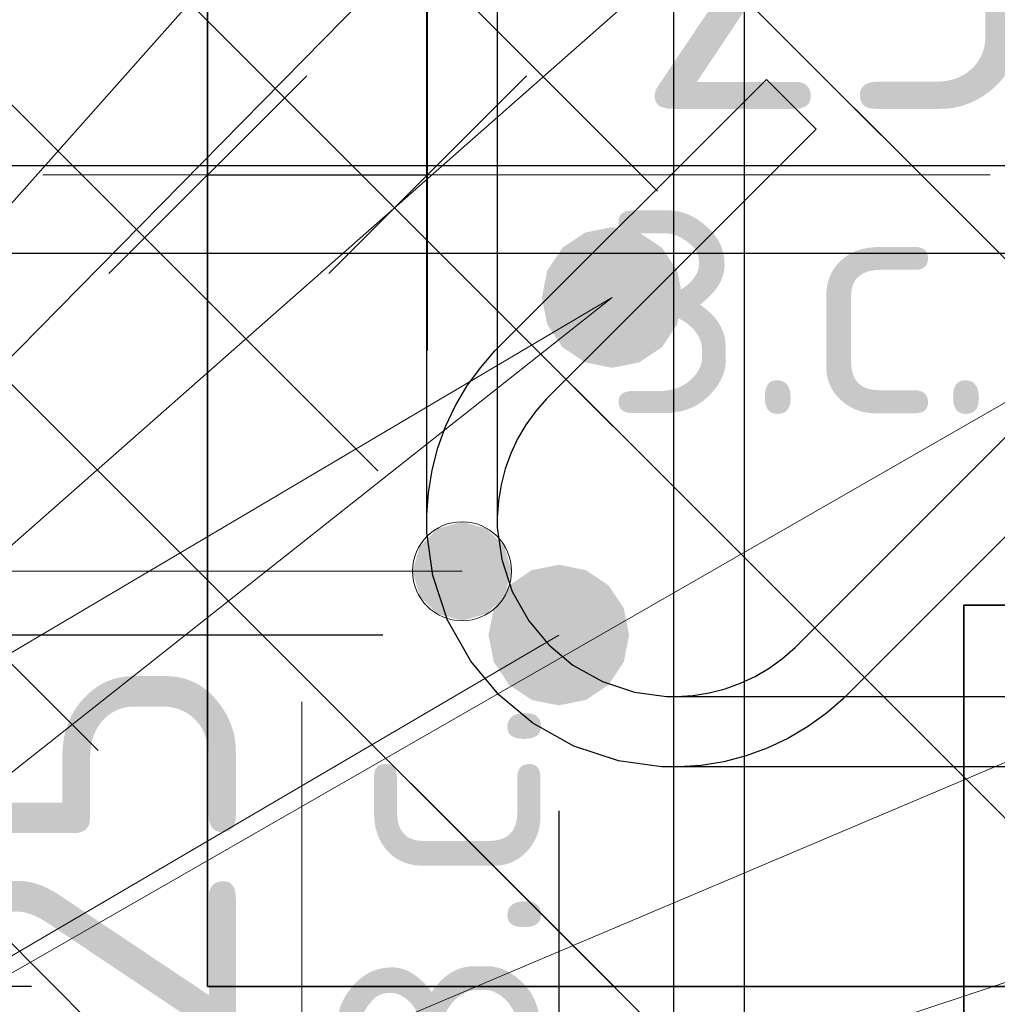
# Model space of a CAD drawing. Header units: metres. Extents: x -38 to 107, y -15 to 21.
# Tile 133 of 254: x 72.273 to 72.385, y 5.361 to 5.473. Entities that reach past the tile are written whole.
import ezdxf

# ---------------------------------------------------------------- set-up
doc = ezdxf.new("R2010")
doc.units = ezdxf.units.M
doc.header["$PDMODE"] = 65
for name, color, linetype, lineweight in [('XR$3$Арм.стержн. Хомут', 240, 'Continuous', 35), ('XR$3$Арм.стержн.горизонт. 1', 180, 'Continuous', 35), ('XR$3$Размерная линия (1)', 7, 'Continuous', 13), ('XR$3$Размерная линия_ общее', 7, 'Continuous', 13), ('XR$4$Арм. стержнями нижней зоны', 180, 'Continuous', 35), ('XR$4$Арм.стержн. Арматура края', 96, 'Continuous', 35), ('XR$4$Арм.стержн. Хомут', 240, 'Continuous', 35), ('XR$4$Арм.стержн.горизонт. 1', 180, 'Continuous', 35), ('XR$4$Размерная линия_ общее', 7, 'Continuous', 13), ('XR$6$Арм. стержнями нижней зоны', 180, 'Continuous', 35), ('XR$6$Арм.стержн. Арматура края', 96, 'Continuous', 35), ('XR$6$Арм.стержн. Хомут', 240, 'Continuous', 35), ('XR$6$Арм.стержн.горизонт. 1', 180, 'Continuous', 35), ('XR$6$Размерная линия_ общее', 7, 'Continuous', 13)]:
    doc.layers.add(name, color=color, linetype=linetype, lineweight=lineweight)
doc.styles.add('ISOCPEUR', font='txt')
doc.dimstyles.new('DIMSTYLE_11', dxfattribs={"dimtxt": 0.033, "dimasz": 0.0375, "dimexe": 0, "dimexo": 0, "dimgap": 0.0165, "dimtad": 2, "dimdec": 0, "dimlfac": 1000, "dimrnd": 1, "dimzin": 12, "dimdsep": 46, "dimtxsty": 'ISOCPEUR', "dimblk1": 'ALL_ML_STRICH', "dimblk2": 'ALL_ML_STRICH', "dimsah": 1, "dimcen": 0, "dimclrd": 7, "dimclre": 256, "dimclrt": 7, "dimadec": 0, "dimazin": 0, "dimtfac": 1, "dimtdec": 0, "dimtix": 1, "dimtmove": 2, "dimatfit": 3, "dimfxl": 0, "dimtvp": 1.2, "dimtzin": 0, "dimlwd": 0, "dimlwe": -3, "dimarcsym": 0})
doc.dimstyles.new('DIMSTYLE_12', dxfattribs={"dimtxt": 0.03, "dimasz": 0.03, "dimexe": 0, "dimexo": 0, "dimgap": 0.015, "dimtad": 2, "dimdec": 0, "dimlfac": 1000, "dimrnd": 1, "dimzin": 12, "dimdsep": 46, "dimtxsty": 'ISOCPEUR', "dimblk1": 'ALL_ML_STRICH', "dimblk2": 'ALL_ML_STRICH', "dimsah": 1, "dimcen": 0, "dimclrd": 7, "dimclre": 256, "dimclrt": 7, "dimadec": 0, "dimazin": 0, "dimtfac": 1, "dimtdec": 0, "dimtix": 1, "dimtmove": 2, "dimatfit": 3, "dimfxl": 0, "dimtzin": 0, "dimlwd": 0, "dimlwe": -3, "dimarcsym": 0})
doc.dimstyles.new('DIMSTYLE_14', dxfattribs={"dimtxt": 0.03, "dimasz": 0.03, "dimexe": 0, "dimexo": 0, "dimgap": 0.015, "dimtad": 2, "dimdec": 0, "dimlfac": 1000, "dimrnd": 1, "dimzin": 12, "dimdsep": 46, "dimtxsty": 'ISOCPEUR', "dimblk1": 'ALL_ML_STRICH', "dimblk2": 'ALL_ML_STRICH', "dimsah": 1, "dimcen": 0, "dimclrd": 7, "dimclre": 256, "dimclrt": 7, "dimadec": 0, "dimazin": 0, "dimtfac": 1, "dimtdec": 0, "dimtix": 1, "dimtmove": 2, "dimatfit": 3, "dimfxl": 0, "dimtvp": 1.2, "dimtzin": 0, "dimlwd": 0, "dimlwe": -3, "dimarcsym": 0})
doc.dimstyles.new('DIMSTYLE_15', dxfattribs={"dimtxt": 0.03, "dimasz": 0.03, "dimexe": 0, "dimexo": 0, "dimgap": 0.015, "dimtad": 0, "dimdec": 0, "dimlfac": 1000, "dimrnd": 1, "dimzin": 12, "dimdsep": 46, "dimtxsty": 'ISOCPEUR', "dimblk1": 'ALL_ML_STRICH', "dimblk2": 'ALL_ML_STRICH', "dimsah": 1, "dimcen": 0, "dimclrd": 7, "dimclre": 256, "dimclrt": 7, "dimadec": 0, "dimazin": 0, "dimtfac": 1, "dimtdec": 0, "dimtix": 1, "dimtmove": 2, "dimatfit": 3, "dimfxl": 0, "dimtvp": 1.2, "dimtzin": 0, "dimlwd": 0, "dimlwe": -3, "dimarcsym": 0})
pattern_1 = [(135, (0, 0), (-0.031819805, -0.031819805), [0.4, -0.05, 0, -0.05]), (135, (-0.01591, -0.01591), (-0.031819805, -0.031819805), [0.8, -0.1, 0.1, -0.1])]

# ---------------------------------------------------------------- blocks, each defined once
blk = doc.blocks.new('ALL_ML_STRICH')
at = {"color": 0, "linetype": 'ByBlock', "lineweight": -2}
for p, q in [((0, -0.5), (0, 0.5)), ((-0.3, -0.3), (0.3, 0.3)), ((-1, 0), (0.5, 0))]:
    blk.add_line(p, q, dxfattribs=at)
blk = doc.blocks.new('*D77')
at = {"layer": 'DEFPOINTS', "color": 7, "linetype": 'Continuous', "lineweight": 13, "transparency": 33554687}
for p in [(72.29474, 5.66307), (72.1744, 5.36307), (72.2947, 5.36307)]:
    blk.add_point(p, dxfattribs=at)
at = {"layer": 'XR$3$Размерная линия (1)', "color": 9, "linetype": 'Continuous', "lineweight": -2, "true_color": 0xc7c7c7, "transparency": 33554687}
for p, q in [((72.27474, 5.66307), (72.1744, 5.66307)), ((72.2747, 5.36307), (72.1744, 5.36307))]:
    blk.add_line(p, q, dxfattribs=at)
at = {"layer": 'XR$3$Размерная линия (1)', "color": 7, "linetype": 'Continuous', "lineweight": -2, "transparency": 33554687}
blk.add_line((72.1744, 5.36307), (72.1744, 5.66307), dxfattribs=at)
at = {"layer": 'XR$3$Размерная линия (1)', "color": 7, "linetype": 'Continuous', "lineweight": 13, "transparency": 33554687, "xscale": 0.03, "yscale": 0.03, "zscale": 0.03}
for p, rotation in [((72.1744, 5.66307), 90), ((72.1744, 5.36307), 270)]:
    blk.add_blockref('ALL_ML_STRICH', p, dxfattribs=dict(at, rotation=rotation))
at = {"layer": 'XR$3$Размерная линия (1)', "color": 7, "linetype": 'Continuous', "lineweight": 13, "transparency": 33554687, "insert": (72.1519, 5.51457), "char_height": 0.03, "width": 0.09, "attachment_point": 5, "rotation": 90, "style": 'ISOCPEUR'}
blk.add_mtext('\\A1;{300}', dxfattribs=at)
blk = doc.blocks.new('*D78')
at = {"layer": 'DEFPOINTS', "color": 7, "linetype": 'Continuous', "lineweight": 13, "transparency": 33554687}
for p in [(72.29474, 5.36307), (72.5447, 5.36307), (72.29474, 5.22283)]:
    blk.add_point(p, dxfattribs=at)
at = {"layer": 'XR$3$Размерная линия (1)', "color": 9, "linetype": 'Continuous', "lineweight": -2, "true_color": 0xc7c7c7, "transparency": 33554687}
for p, q in [((72.29474, 5.34307), (72.29474, 5.22283)), ((72.5447, 5.34307), (72.5447, 5.22283))]:
    blk.add_line(p, q, dxfattribs=at)
at = {"layer": 'XR$3$Размерная линия (1)', "color": 7, "linetype": 'Continuous', "lineweight": -2, "transparency": 33554687}
blk.add_line((72.29474, 5.22283), (72.5447, 5.22283), dxfattribs=at)
at = {"layer": 'XR$3$Размерная линия (1)', "color": 7, "linetype": 'Continuous', "lineweight": 13, "transparency": 33554687, "xscale": 0.03, "yscale": 0.03, "zscale": 0.03, "rotation": 180}
blk.add_blockref('ALL_ML_STRICH', (72.29474, 5.22283), dxfattribs=at)
at = {"layer": 'XR$3$Размерная линия (1)', "color": 7, "linetype": 'Continuous', "lineweight": 13, "transparency": 33554687, "xscale": 0.03, "yscale": 0.03, "zscale": 0.03}
blk.add_blockref('ALL_ML_STRICH', (72.5447, 5.22283), dxfattribs=at)
at = {"layer": 'XR$3$Размерная линия (1)', "color": 7, "linetype": 'Continuous', "lineweight": 13, "transparency": 33554687, "insert": (72.42122, 5.24533), "char_height": 0.03, "width": 0.09, "attachment_point": 5, "style": 'ISOCPEUR'}
blk.add_mtext('\\A1;{250}', dxfattribs=at)
blk = doc.blocks.new('*D82')
at = {"layer": 'DEFPOINTS', "color": 7, "linetype": 'Continuous', "lineweight": 13, "transparency": 33554687}
for p in [(72.33466, 5.40307), (72.29474, 5.36307), (72.29474, 5.28783)]:
    blk.add_point(p, dxfattribs=at)
at = {"layer": 'XR$3$Размерная линия (1)', "color": 9, "linetype": 'Continuous', "lineweight": -2, "true_color": 0xc7c7c7, "transparency": 33554687}
for p, q in [((72.33466, 5.38307), (72.33466, 5.28783)), ((72.29474, 5.34307), (72.29474, 5.28783))]:
    blk.add_line(p, q, dxfattribs=at)
at = {"layer": 'XR$3$Размерная линия (1)', "color": 7, "linetype": 'Continuous', "lineweight": -2, "transparency": 33554687}
blk.add_line((72.29474, 5.28783), (72.33466, 5.28783), dxfattribs=at)
at = {"layer": 'XR$3$Размерная линия (1)', "color": 7, "linetype": 'Continuous', "lineweight": 13, "transparency": 33554687, "xscale": 0.03, "yscale": 0.03, "zscale": 0.03, "rotation": 180}
blk.add_blockref('ALL_ML_STRICH', (72.29474, 5.28783), dxfattribs=at)
at = {"layer": 'XR$3$Размерная линия (1)', "color": 7, "linetype": 'Continuous', "lineweight": 13, "transparency": 33554687, "xscale": 0.03, "yscale": 0.03, "zscale": 0.03}
blk.add_blockref('ALL_ML_STRICH', (72.33466, 5.28783), dxfattribs=at)
at = {"layer": 'XR$3$Размерная линия (1)', "color": 7, "linetype": 'Continuous', "lineweight": 13, "transparency": 33554687, "insert": (72.25144, 5.26076), "char_height": 0.03, "width": 0.06, "attachment_point": 5, "style": 'ISOCPEUR'}
blk.add_mtext('\\A1;{40}', dxfattribs=at)
blk = doc.blocks.new('*D83')
at = {"layer": 'DEFPOINTS', "color": 7, "linetype": 'Continuous', "lineweight": 13, "transparency": 33554687}
for p in [(72.33466, 5.40307), (72.41966, 5.40307), (72.33466, 5.28783)]:
    blk.add_point(p, dxfattribs=at)
at = {"layer": 'XR$3$Размерная линия (1)', "color": 9, "linetype": 'Continuous', "lineweight": -2, "true_color": 0xc7c7c7, "transparency": 33554687}
for p, q in [((72.33466, 5.38307), (72.33466, 5.28783)), ((72.41966, 5.38307), (72.41966, 5.28783))]:
    blk.add_line(p, q, dxfattribs=at)
at = {"layer": 'XR$3$Размерная линия (1)', "color": 7, "linetype": 'Continuous', "lineweight": -2, "transparency": 33554687}
blk.add_line((72.33466, 5.28783), (72.41966, 5.28783), dxfattribs=at)
at = {"layer": 'XR$3$Размерная линия (1)', "color": 7, "linetype": 'Continuous', "lineweight": 13, "transparency": 33554687, "xscale": 0.03, "yscale": 0.03, "zscale": 0.03, "rotation": 180}
blk.add_blockref('ALL_ML_STRICH', (72.33466, 5.28783), dxfattribs=at)
at = {"layer": 'XR$3$Размерная линия (1)', "color": 7, "linetype": 'Continuous', "lineweight": 13, "transparency": 33554687, "xscale": 0.03, "yscale": 0.03, "zscale": 0.03}
blk.add_blockref('ALL_ML_STRICH', (72.41966, 5.28783), dxfattribs=at)
at = {"layer": 'XR$3$Размерная линия (1)', "color": 7, "linetype": 'Continuous', "lineweight": 13, "transparency": 33554687, "insert": (72.37866, 5.31033), "char_height": 0.03, "width": 0.06, "attachment_point": 5, "style": 'ISOCPEUR'}
blk.add_mtext('\\A1;{85}', dxfattribs=at)
blk = doc.blocks.new('*D91')
at = {"layer": 'DEFPOINTS', "color": 7, "linetype": 'Continuous', "lineweight": 13, "transparency": 33554687}
for p in [(72.29474, 5.45544), (72.29474, 5.42045), (72.31974, 5.41545)]:
    blk.add_point(p, dxfattribs=at)
at = {"layer": 'XR$3$Размерная линия_ общее', "color": 253, "linetype": 'Continuous', "lineweight": -2, "true_color": 0xa0a0a0, "transparency": 33554687}
for p, q in [((72.29474, 5.44045), (72.29474, 5.45544)), ((72.31974, 5.43545), (72.31974, 5.45544))]:
    blk.add_line(p, q, dxfattribs=at)
at = {"layer": 'XR$3$Размерная линия_ общее', "color": 7, "linetype": 'Continuous', "lineweight": -2, "transparency": 33554687}
blk.add_line((72.29474, 5.45544), (72.31974, 5.45544), dxfattribs=at)
at = {"layer": 'XR$3$Размерная линия_ общее', "color": 7, "linetype": 'Continuous', "lineweight": 13, "transparency": 33554687, "xscale": 0.0375, "yscale": 0.0375, "zscale": 0.0375, "rotation": 180}
blk.add_blockref('ALL_ML_STRICH', (72.29474, 5.45544), dxfattribs=at)
at = {"layer": 'XR$3$Размерная линия_ общее', "color": 7, "linetype": 'Continuous', "lineweight": 13, "transparency": 33554687, "xscale": 0.0375, "yscale": 0.0375, "zscale": 0.0375}
blk.add_blockref('ALL_ML_STRICH', (72.31974, 5.45544), dxfattribs=at)
at = {"layer": 'XR$3$Размерная линия_ общее', "color": 7, "linetype": 'Continuous', "lineweight": 13, "transparency": 33554687, "insert": (72.36647, 5.47944), "char_height": 0.033, "width": 0.066, "attachment_point": 5, "style": 'ISOCPEUR'}
blk.add_mtext('\\A1;{25}', dxfattribs=at)
at = {"layer": 'XR$3$Размерная линия_ общее', "color": 7, "linetype": 'Continuous', "lineweight": 13, "transparency": 33554687, "insert": (72.33952, 5.45523), "char_height": 0.027, "width": 0.00135, "attachment_point": 1, "line_spacing_factor": 0.60241, "style": 'ISOCPEUR'}
blk.add_mtext('з.с.', dxfattribs=at)
blk = doc.blocks.new('*D152')
at = {"layer": 'DEFPOINTS', "color": 7, "linetype": 'Continuous', "lineweight": 13, "transparency": 33554687}
for p in [(72.33466, 5.40307), (72.2494, 5.36307), (72.2947, 5.36307)]:
    blk.add_point(p, dxfattribs=at)
at = {"layer": 'XR$3$Размерная линия (1)', "color": 9, "linetype": 'Continuous', "lineweight": -2, "true_color": 0xc7c7c7, "transparency": 33554687}
for p, q in [((72.31466, 5.40307), (72.2494, 5.40307)), ((72.2747, 5.36307), (72.2494, 5.36307))]:
    blk.add_line(p, q, dxfattribs=at)
at = {"layer": 'XR$3$Размерная линия (1)', "color": 7, "linetype": 'Continuous', "lineweight": -2, "transparency": 33554687}
blk.add_line((72.2494, 5.36307), (72.2494, 5.40307), dxfattribs=at)
at = {"layer": 'XR$3$Размерная линия (1)', "color": 7, "linetype": 'Continuous', "lineweight": 13, "transparency": 33554687, "xscale": 0.03, "yscale": 0.03, "zscale": 0.03}
for p, rotation in [((72.2494, 5.40307), 90), ((72.2494, 5.36307), 270)]:
    blk.add_blockref('ALL_ML_STRICH', p, dxfattribs=dict(at, rotation=rotation))
at = {"layer": 'XR$3$Размерная линия (1)', "color": 7, "linetype": 'Continuous', "lineweight": 13, "transparency": 33554687, "insert": (72.22732, 5.32133), "char_height": 0.03, "width": 0.06, "attachment_point": 5, "rotation": 90, "style": 'ISOCPEUR'}
blk.add_mtext('\\A1;{40}', dxfattribs=at)
blk = doc.blocks.new('*D153')
at = {"layer": 'DEFPOINTS', "color": 7, "linetype": 'Continuous', "lineweight": 13, "transparency": 33554687}
for p in [(72.33466, 5.49807), (72.2494, 5.40307), (72.33466, 5.40307)]:
    blk.add_point(p, dxfattribs=at)
at = {"layer": 'XR$3$Размерная линия (1)', "color": 9, "linetype": 'Continuous', "lineweight": -2, "true_color": 0xc7c7c7, "transparency": 33554687}
for p, q in [((72.31466, 5.49807), (72.2494, 5.49807)), ((72.31466, 5.40307), (72.2494, 5.40307))]:
    blk.add_line(p, q, dxfattribs=at)
at = {"layer": 'XR$3$Размерная линия (1)', "color": 7, "linetype": 'Continuous', "lineweight": -2, "transparency": 33554687}
blk.add_line((72.2494, 5.40307), (72.2494, 5.49807), dxfattribs=at)
at = {"layer": 'XR$3$Размерная линия (1)', "color": 7, "linetype": 'Continuous', "lineweight": 13, "transparency": 33554687, "xscale": 0.03, "yscale": 0.03, "zscale": 0.03}
for p, rotation in [((72.2494, 5.49807), 90), ((72.2494, 5.40307), 270)]:
    blk.add_blockref('ALL_ML_STRICH', p, dxfattribs=dict(at, rotation=rotation))
at = {"layer": 'XR$3$Размерная линия (1)', "color": 7, "linetype": 'Continuous', "lineweight": 13, "transparency": 33554687, "insert": (72.2269, 5.45207), "char_height": 0.03, "width": 0.06, "attachment_point": 5, "rotation": 90, "style": 'ISOCPEUR'}
blk.add_mtext('\\A1;{95}', dxfattribs=at)
blk = doc.blocks.new('*D384')
at = {"layer": 'DEFPOINTS', "color": 7, "linetype": 'Continuous', "lineweight": 13, "transparency": 33554687}
for p in [(72.26544, 5.33148), (72.27044, 5.30648), (72.30543, 5.30648)]:
    blk.add_point(p, dxfattribs=at)
at = {"layer": 'XR$4$Размерная линия_ общее', "color": 253, "linetype": 'Continuous', "lineweight": -2, "true_color": 0xa0a0a0, "transparency": 33554687}
for p, q in [((72.28544, 5.33148), (72.30543, 5.33148)), ((72.29044, 5.30648), (72.30543, 5.30648))]:
    blk.add_line(p, q, dxfattribs=at)
at = {"layer": 'XR$4$Размерная линия_ общее', "color": 7, "linetype": 'Continuous', "lineweight": -2, "transparency": 33554687}
blk.add_line((72.30543, 5.30648), (72.30543, 5.33148), dxfattribs=at)
at = {"layer": 'XR$4$Размерная линия_ общее', "color": 7, "linetype": 'Continuous', "lineweight": 13, "transparency": 33554687, "xscale": 0.0375, "yscale": 0.0375, "zscale": 0.0375}
for p, rotation in [((72.30543, 5.33148), 90), ((72.30543, 5.30648), 270)]:
    blk.add_blockref('ALL_ML_STRICH', p, dxfattribs=dict(at, rotation=rotation))
at = {"layer": 'XR$4$Размерная линия_ общее', "color": 7, "linetype": 'Continuous', "lineweight": 13, "transparency": 33554687, "insert": (72.30564, 5.35126), "char_height": 0.027, "width": 0.00135, "attachment_point": 1, "rotation": 90, "line_spacing_factor": 0.60241, "style": 'ISOCPEUR'}
blk.add_mtext('з.с.', dxfattribs=at)
at = {"layer": 'XR$4$Размерная линия_ общее', "color": 7, "linetype": 'Continuous', "lineweight": 13, "transparency": 33554687, "insert": (72.28143, 5.37821), "char_height": 0.033, "width": 0.066, "attachment_point": 5, "rotation": 90, "style": 'ISOCPEUR'}
blk.add_mtext('\\A1;{25}', dxfattribs=at)
blk = doc.blocks.new('*D1033')
at = {"layer": 'DEFPOINTS', "color": 7, "linetype": 'Continuous', "lineweight": 13, "transparency": 33554687}
for p in [(72.26544, 5.33148), (72.27044, 5.30648), (72.30543, 5.30648)]:
    blk.add_point(p, dxfattribs=at)
at = {"layer": 'XR$6$Размерная линия_ общее', "color": 253, "linetype": 'Continuous', "lineweight": -2, "true_color": 0xa0a0a0, "transparency": 33554687}
for p, q in [((72.28544, 5.33148), (72.30543, 5.33148)), ((72.29044, 5.30648), (72.30543, 5.30648))]:
    blk.add_line(p, q, dxfattribs=at)
at = {"layer": 'XR$6$Размерная линия_ общее', "color": 7, "linetype": 'Continuous', "lineweight": -2, "transparency": 33554687}
blk.add_line((72.30543, 5.30648), (72.30543, 5.33148), dxfattribs=at)
at = {"layer": 'XR$6$Размерная линия_ общее', "color": 7, "linetype": 'Continuous', "lineweight": 13, "transparency": 33554687, "xscale": 0.0375, "yscale": 0.0375, "zscale": 0.0375}
for p, rotation in [((72.30543, 5.33148), 90), ((72.30543, 5.30648), 270)]:
    blk.add_blockref('ALL_ML_STRICH', p, dxfattribs=dict(at, rotation=rotation))
at = {"layer": 'XR$6$Размерная линия_ общее', "color": 7, "linetype": 'Continuous', "lineweight": 13, "transparency": 33554687, "insert": (72.30564, 5.35126), "char_height": 0.027, "width": 0.00135, "attachment_point": 1, "rotation": 90, "line_spacing_factor": 0.60241, "style": 'ISOCPEUR'}
blk.add_mtext('з.с.', dxfattribs=at)
at = {"layer": 'XR$6$Размерная линия_ общее', "color": 7, "linetype": 'Continuous', "lineweight": 13, "transparency": 33554687, "insert": (72.28143, 5.37821), "char_height": 0.033, "width": 0.066, "attachment_point": 5, "rotation": 90, "style": 'ISOCPEUR'}
blk.add_mtext('\\A1;{25}', dxfattribs=at)

msp = doc.modelspace()

# ---------------------------------------------------------------- hatches: boundary and pattern name
at = {"linetype": 'Continuous', "lineweight": 25, "transparency": 33554687}
h = msp.add_hatch(dxfattribs=at)
h.set_pattern_fill('__________540', scale=0.015, style=0, pattern_type=2)
h.set_pattern_definition(pattern_1)
h.paths.add_polyline_path([(72.5447, 5.66307), (72.2947, 5.66307), (72.2947, 5.36307), (72.5447, 5.36307)], flags=0)
h = msp.add_hatch(dxfattribs=at)
h.set_pattern_fill('__________540', scale=0.015, style=0, pattern_type=2)
h.set_pattern_definition(pattern_1)
h.paths.add_polyline_path([(72.38074, 5.60648), (72.13074, 5.60648), (72.13074, 5.30648), (72.38074, 5.30648)], flags=0)
h = msp.add_hatch(dxfattribs=at)
h.set_pattern_fill('__________540', scale=0.015, style=0, pattern_type=2)
h.set_pattern_definition(pattern_1)
h.paths.add_polyline_path([(72.38074, 5.60648), (72.13074, 5.60648), (72.13074, 5.30648), (72.38074, 5.30648)], flags=0)
at = {"linetype": 'Continuous', "lineweight": 13, "transparency": 33554687}
h = msp.add_hatch(dxfattribs=at)
h.set_pattern_fill('__________540', scale=0.015, style=0, pattern_type=2)
h.set_pattern_definition(pattern_1)
h.paths.add_polyline_path([(72.38074, 5.60648), (72.38074, 5.40648), (72.56291, 5.40648), (72.56291, 5.60648)], flags=0)
h = msp.add_hatch(dxfattribs=at)
h.set_pattern_fill('__________540', scale=0.015, style=0, pattern_type=2)
h.set_pattern_definition(pattern_1)
h.paths.add_polyline_path([(72.38074, 5.60648), (72.38074, 5.40648), (72.56291, 5.40648), (72.56291, 5.60648)], flags=0)
at = {"layer": 'XR$3$Арм.стержн. Хомут', "linetype": 'Continuous', "lineweight": 13, "transparency": 33554687}
for points in [[(72.32085, 5.41517), (72.32366, 5.40471), (72.32366, 5.41596)], [(72.32366, 5.41596), (72.32366, 5.40471), (72.32648, 5.40549)], [(72.32366, 5.41596), (72.32648, 5.40549), (72.32648, 5.41517)], [(72.31883, 5.41314), (72.32085, 5.40549), (72.32085, 5.41517)], [(72.32085, 5.41517), (72.32085, 5.40549), (72.32366, 5.40471)], [(72.32648, 5.41517), (72.32648, 5.40549), (72.3285, 5.40752)], [(72.32648, 5.41517), (72.3285, 5.40752), (72.3285, 5.41314)], [(72.31883, 5.40752), (72.31883, 5.41314), (72.31804, 5.41033)], [(72.31883, 5.41314), (72.31883, 5.40752), (72.32085, 5.40549)], [(72.3285, 5.41314), (72.3285, 5.40752), (72.32929, 5.41033)]]:
    msp.add_hatch(color=7, dxfattribs=at).paths.add_polyline_path(points)
at = {"layer": 'XR$3$Арм.стержн.горизонт. 1', "linetype": 'Continuous', "lineweight": 50, "transparency": 33554687}
msp.add_hatch(color=7, dxfattribs=at).paths.add_polyline_path([(72.34266, 5.40307), (72.34206, 5.40613), (72.34032, 5.40872), (72.33773, 5.41046), (72.33466, 5.41107), (72.3316, 5.41046), (72.32901, 5.40872), (72.32727, 5.40613), (72.32666, 5.40307), (72.32727, 5.40001), (72.32901, 5.39741), (72.3316, 5.39568), (72.33466, 5.39507), (72.33773, 5.39568), (72.34032, 5.39741), (72.34206, 5.40001)])
at = {"layer": 'XR$4$Арм.стержн.горизонт. 1', "linetype": 'Continuous', "lineweight": 50, "transparency": 33554687}
msp.add_hatch(color=7, dxfattribs=at).paths.add_polyline_path([(72.34874, 5.44148), (72.34813, 5.44454), (72.3464, 5.44714), (72.3438, 5.44887), (72.34074, 5.44948), (72.33768, 5.44887), (72.33508, 5.44714), (72.33335, 5.44454), (72.33274, 5.44148), (72.33335, 5.43842), (72.33508, 5.43582), (72.33768, 5.43409), (72.34074, 5.43348), (72.3438, 5.43409), (72.3464, 5.43582), (72.34813, 5.43842)])
at = {"layer": 'XR$6$Арм.стержн.горизонт. 1', "linetype": 'Continuous', "lineweight": 50, "transparency": 33554687}
msp.add_hatch(color=7, dxfattribs=at).paths.add_polyline_path([(72.34874, 5.44148), (72.34813, 5.44454), (72.3464, 5.44714), (72.3438, 5.44887), (72.34074, 5.44948), (72.33768, 5.44887), (72.33508, 5.44714), (72.33335, 5.44454), (72.33274, 5.44148), (72.33335, 5.43842), (72.33508, 5.43582), (72.33768, 5.43409), (72.34074, 5.43348), (72.3438, 5.43409), (72.3464, 5.43582), (72.34813, 5.43842)])

# ---------------------------------------------------------------- linework, layer by layer
at = {"color": 7, "linetype": 'Continuous', "lineweight": 35, "transparency": 33554687}
for p, q in [((72.2947, 5.66307), (72.2947, 5.36307)), ((72.38074, 5.40648), (72.56291, 5.40648)), ((72.38074, 5.30648), (72.38074, 5.40648)), ((72.38074, 5.30648), (72.38074, 5.40648)), ((72.38074, 5.40648), (72.56291, 5.40648)), ((72.2947, 5.36307), (72.5447, 5.36307))]:
    msp.add_line(p, q, dxfattribs=at)
at = {"color": 7, "linetype": 'Continuous', "lineweight": 13, "transparency": 33554687}
for p, q in [((72.31974, 5.45544), (72.38374, 5.45544)), ((72.30543, 5.33148), (72.30543, 5.39548)), ((72.30543, 5.33148), (72.30543, 5.39548))]:
    msp.add_line(p, q, dxfattribs=at)
at = {"layer": 'XR$3$Арм.стержн. Хомут', "color": 7, "linetype": 'Continuous', "lineweight": 13, "transparency": 33554687}
for p, q in [((72.32366, 5.41596), (72.32366, 5.41596)), ((72.16914, 5.41033), (72.32366, 5.41033)), ((72.31804, 5.41033), (72.31804, 5.41033)), ((72.32929, 5.41033), (72.32929, 5.41033)), ((72.32366, 5.40471), (72.32366, 5.40471))]:
    msp.add_line(p, q, dxfattribs=at)
at = {"layer": 'XR$3$Арм.стержн. Хомут', "color": 40, "linetype": 'Continuous', "lineweight": 25, "transparency": 33554687}
for points in [[(72.39787, 5.42667), (72.36699, 5.3958), (72.36509, 5.39414), (72.36297, 5.39261), (72.36071, 5.39129), (72.35838, 5.39019), (72.35596, 5.38932), (72.35343, 5.38866), (72.35085, 5.38824), (72.34833, 5.38807), (72.34634, 5.38807), (72.34146, 5.38875), (72.33638, 5.39042), (72.3317, 5.39304), (72.32785, 5.39626), (72.32464, 5.40011), (72.32202, 5.40478), (72.32034, 5.40986), (72.31966, 5.41474), (72.31966, 5.60739)], [(72.39787, 5.42667), (72.36699, 5.3958), (72.36509, 5.39414), (72.36297, 5.39261), (72.36071, 5.39129), (72.35838, 5.39019), (72.35596, 5.38932), (72.35343, 5.38866), (72.35085, 5.38824), (72.34833, 5.38807), (72.34634, 5.38807), (72.34146, 5.38875), (72.33638, 5.39042), (72.3317, 5.39304), (72.32785, 5.39626), (72.32464, 5.40011), (72.32202, 5.40478), (72.32034, 5.40986), (72.31966, 5.41474), (72.31966, 5.60739)], [(72.39787, 5.42667), (72.36699, 5.3958), (72.36509, 5.39414), (72.36297, 5.39261), (72.36071, 5.39129), (72.35838, 5.39019), (72.35596, 5.38932), (72.35343, 5.38866), (72.35085, 5.38824), (72.34833, 5.38807), (72.34634, 5.38807), (72.34146, 5.38875), (72.33638, 5.39042), (72.3317, 5.39304), (72.32785, 5.39626), (72.32464, 5.40011), (72.32202, 5.40478), (72.32034, 5.40986), (72.31966, 5.41474), (72.31966, 5.60739)], [(72.32766, 5.60684), (72.32766, 5.4153), (72.32817, 5.41168), (72.32937, 5.40802), (72.33125, 5.40467), (72.33353, 5.40194), (72.33626, 5.39966), (72.33962, 5.39778), (72.34328, 5.39657), (72.3469, 5.39607), (72.34805, 5.39607), (72.34993, 5.3962), (72.35178, 5.3965), (72.35359, 5.39697), (72.35532, 5.39759), (72.35698, 5.39837), (72.35859, 5.39932), (72.36011, 5.40042), (72.36154, 5.40165), (72.39221, 5.43233)], [(72.32766, 5.60684), (72.32766, 5.4153), (72.32817, 5.41168), (72.32937, 5.40802), (72.33125, 5.40467), (72.33353, 5.40194), (72.33626, 5.39966), (72.33962, 5.39778), (72.34328, 5.39657), (72.3469, 5.39607), (72.34805, 5.39607), (72.34993, 5.3962), (72.35178, 5.3965), (72.35359, 5.39697), (72.35532, 5.39759), (72.35698, 5.39837), (72.35859, 5.39932), (72.36011, 5.40042), (72.36154, 5.40165), (72.39221, 5.43233)], [(72.32766, 5.60684), (72.32766, 5.4153), (72.32817, 5.41168), (72.32937, 5.40802), (72.33125, 5.40467), (72.33353, 5.40194), (72.33626, 5.39966), (72.33962, 5.39778), (72.34328, 5.39657), (72.3469, 5.39607), (72.34805, 5.39607), (72.34993, 5.3962), (72.35178, 5.3965), (72.35359, 5.39697), (72.35532, 5.39759), (72.35698, 5.39837), (72.35859, 5.39932), (72.36011, 5.40042), (72.36154, 5.40165), (72.39221, 5.43233)], [(72.49303, 5.38807), (72.34634, 5.38807), (72.34146, 5.38875), (72.33638, 5.39042), (72.3317, 5.39304), (72.32785, 5.39626), (72.32464, 5.40011), (72.32202, 5.40478), (72.32034, 5.40986), (72.31966, 5.41474), (72.31966, 5.41673), (72.31984, 5.41925), (72.32026, 5.42183), (72.32092, 5.42436), (72.32179, 5.42678), (72.32289, 5.42911), (72.32421, 5.43137), (72.32574, 5.43349), (72.3274, 5.4354), (72.35827, 5.46627), (72.36393, 5.46061)], [(72.49303, 5.38807), (72.34634, 5.38807), (72.34146, 5.38875), (72.33638, 5.39042), (72.3317, 5.39304), (72.32785, 5.39626), (72.32464, 5.40011), (72.32202, 5.40478), (72.32034, 5.40986), (72.31966, 5.41474), (72.31966, 5.41673), (72.31984, 5.41925), (72.32026, 5.42183), (72.32092, 5.42436), (72.32179, 5.42678), (72.32289, 5.42911), (72.32421, 5.43137), (72.32574, 5.43349), (72.3274, 5.4354), (72.35827, 5.46627), (72.36393, 5.46061)], [(72.49303, 5.38807), (72.34634, 5.38807), (72.34146, 5.38875), (72.33638, 5.39042), (72.3317, 5.39304), (72.32785, 5.39626), (72.32464, 5.40011), (72.32202, 5.40478), (72.32034, 5.40986), (72.31966, 5.41474), (72.31966, 5.41673), (72.31984, 5.41925), (72.32026, 5.42183), (72.32092, 5.42436), (72.32179, 5.42678), (72.32289, 5.42911), (72.32421, 5.43137), (72.32574, 5.43349), (72.3274, 5.4354), (72.35827, 5.46627), (72.36393, 5.46061)], [(72.36393, 5.46061), (72.33325, 5.42994), (72.33202, 5.42852), (72.33092, 5.42699), (72.32997, 5.42538), (72.32919, 5.42372), (72.32857, 5.42199), (72.3281, 5.42018), (72.3278, 5.41833), (72.32766, 5.41645), (72.32766, 5.4153), (72.32817, 5.41168), (72.32937, 5.40802), (72.33125, 5.40467), (72.33353, 5.40194), (72.33626, 5.39966), (72.33962, 5.39778), (72.34328, 5.39657), (72.3469, 5.39607), (72.49247, 5.39607)], [(72.36393, 5.46061), (72.33325, 5.42994), (72.33202, 5.42852), (72.33092, 5.42699), (72.32997, 5.42538), (72.32919, 5.42372), (72.32857, 5.42199), (72.3281, 5.42018), (72.3278, 5.41833), (72.32766, 5.41645), (72.32766, 5.4153), (72.32817, 5.41168), (72.32937, 5.40802), (72.33125, 5.40467), (72.33353, 5.40194), (72.33626, 5.39966), (72.33962, 5.39778), (72.34328, 5.39657), (72.3469, 5.39607), (72.49247, 5.39607)], [(72.36393, 5.46061), (72.33325, 5.42994), (72.33202, 5.42852), (72.33092, 5.42699), (72.32997, 5.42538), (72.32919, 5.42372), (72.32857, 5.42199), (72.3281, 5.42018), (72.3278, 5.41833), (72.32766, 5.41645), (72.32766, 5.4153), (72.32817, 5.41168), (72.32937, 5.40802), (72.33125, 5.40467), (72.33353, 5.40194), (72.33626, 5.39966), (72.33962, 5.39778), (72.34328, 5.39657), (72.3469, 5.39607), (72.49247, 5.39607)]]:
    msp.add_lwpolyline(points, dxfattribs=at)
at = {"layer": 'XR$3$Арм.стержн. Хомут', "color": 7, "linetype": 'Continuous', "lineweight": 13, "transparency": 33554687}
msp.add_circle((72.32366, 5.41033), 0.00563, dxfattribs=at)
at = {"layer": 'XR$3$Арм.стержн.горизонт. 1', "color": 7, "linetype": 'Continuous', "lineweight": 13, "transparency": 33554687}
for q in [(72.41963, 5.61807), (72.5047, 5.61807), (72.50474, 5.49807), (72.33466, 5.49807), (72.33466, 5.40307), (72.41966, 5.40307), (72.50474, 5.40307)]:
    msp.add_line((72.11391, 5.27357), q, dxfattribs=at)
at = {"layer": 'XR$4$Арм. стержнями нижней зоны', "color": 4, "linetype": 'Continuous', "lineweight": 25, "transparency": 33554687}
msp.add_lwpolyline([(72.15574, 5.45648), (72.56791, 5.45648), (72.56791, 5.44648), (72.15574, 5.44648), (72.15574, 5.45648)], dxfattribs=at)
at = {"layer": 'XR$4$Арм.стержн. Арматура края', "color": 4, "linetype": 'Continuous', "lineweight": 25, "transparency": 33554687}
for points in [[(72.56791, 5.44648), (72.1843, 5.44648), (72.17909, 5.44721), (72.17365, 5.449), (72.16864, 5.45181), (72.16451, 5.45525), (72.16106, 5.45938), (72.15826, 5.46439), (72.15646, 5.46983), (72.15574, 5.47505), (72.15574, 5.55192), (72.15646, 5.55713), (72.15826, 5.56257), (72.16106, 5.56758), (72.16451, 5.57171), (72.16864, 5.57516), (72.17365, 5.57796), (72.17909, 5.57976), (72.1843, 5.58048), (72.56791, 5.58048)], [(72.56791, 5.57048), (72.185, 5.57048), (72.18136, 5.56998), (72.17769, 5.56877), (72.17434, 5.56689), (72.17161, 5.56461), (72.16933, 5.56188), (72.16745, 5.55853), (72.16624, 5.55486), (72.16574, 5.55122), (72.16574, 5.47574), (72.16624, 5.4721), (72.16745, 5.46844), (72.16933, 5.46508), (72.17161, 5.46235), (72.17434, 5.46008), (72.17769, 5.4582), (72.18136, 5.45699), (72.185, 5.45648), (72.56791, 5.45648)]]:
    msp.add_lwpolyline(points, dxfattribs=at)
at = {"layer": 'XR$4$Арм.стержн. Хомут', "color": 40, "linetype": 'Continuous', "lineweight": 25, "transparency": 33554687}
for points in [[(72.35574, 5.5518), (72.35574, 5.35816), (72.35506, 5.35328), (72.35339, 5.3482), (72.35077, 5.34352), (72.34755, 5.33967), (72.3437, 5.33645), (72.33902, 5.33384), (72.33394, 5.33216), (72.32906, 5.33148), (72.17855, 5.33148)], [(72.35574, 5.5518), (72.35574, 5.35816), (72.35506, 5.35328), (72.35339, 5.3482), (72.35077, 5.34352), (72.34755, 5.33967), (72.3437, 5.33645), (72.33902, 5.33384), (72.33394, 5.33216), (72.32906, 5.33148), (72.17855, 5.33148)], [(72.17911, 5.33948), (72.32851, 5.33948), (72.33212, 5.33998), (72.33579, 5.34119), (72.33914, 5.34307), (72.34187, 5.34535), (72.34415, 5.34808), (72.34603, 5.35143), (72.34724, 5.3551), (72.34774, 5.35871), (72.34774, 5.55125)], [(72.17911, 5.33948), (72.32851, 5.33948), (72.33212, 5.33998), (72.33579, 5.34119), (72.33914, 5.34307), (72.34187, 5.34535), (72.34415, 5.34808), (72.34603, 5.35143), (72.34724, 5.3551), (72.34774, 5.35871), (72.34774, 5.55125)]]:
    msp.add_lwpolyline(points, dxfattribs=at)
at = {"layer": 'XR$4$Арм.стержн.горизонт. 1', "color": 7, "linetype": 'Continuous', "lineweight": 13, "transparency": 33554687}
msp.add_line((71.93277, 5.20031), (72.34074, 5.44148), dxfattribs=at)
at = {"layer": 'XR$6$Арм. стержнями нижней зоны', "color": 4, "linetype": 'Continuous', "lineweight": 25, "transparency": 33554687}
msp.add_lwpolyline([(72.15574, 5.45648), (72.56791, 5.45648), (72.56791, 5.44648), (72.15574, 5.44648), (72.15574, 5.45648)], dxfattribs=at)
at = {"layer": 'XR$6$Арм.стержн. Арматура края', "color": 4, "linetype": 'Continuous', "lineweight": 25, "transparency": 33554687}
for points in [[(72.56791, 5.44648), (72.1843, 5.44648), (72.17909, 5.44721), (72.17365, 5.449), (72.16864, 5.45181), (72.16451, 5.45525), (72.16106, 5.45938), (72.15826, 5.46439), (72.15646, 5.46983), (72.15574, 5.47505), (72.15574, 5.55192), (72.15646, 5.55713), (72.15826, 5.56257), (72.16106, 5.56758), (72.16451, 5.57171), (72.16864, 5.57516), (72.17365, 5.57796), (72.17909, 5.57976), (72.1843, 5.58048), (72.56791, 5.58048)], [(72.56791, 5.57048), (72.185, 5.57048), (72.18136, 5.56998), (72.17769, 5.56877), (72.17434, 5.56689), (72.17161, 5.56461), (72.16933, 5.56188), (72.16745, 5.55853), (72.16624, 5.55486), (72.16574, 5.55122), (72.16574, 5.47574), (72.16624, 5.4721), (72.16745, 5.46844), (72.16933, 5.46508), (72.17161, 5.46235), (72.17434, 5.46008), (72.17769, 5.4582), (72.18136, 5.45699), (72.185, 5.45648), (72.56791, 5.45648)]]:
    msp.add_lwpolyline(points, dxfattribs=at)
at = {"layer": 'XR$6$Арм.стержн. Хомут', "color": 40, "linetype": 'Continuous', "lineweight": 25, "transparency": 33554687}
for points in [[(72.35574, 5.5518), (72.35574, 5.35816), (72.35506, 5.35328), (72.35339, 5.3482), (72.35077, 5.34352), (72.34755, 5.33967), (72.3437, 5.33645), (72.33902, 5.33384), (72.33394, 5.33216), (72.32906, 5.33148), (72.17855, 5.33148)], [(72.35574, 5.5518), (72.35574, 5.35816), (72.35506, 5.35328), (72.35339, 5.3482), (72.35077, 5.34352), (72.34755, 5.33967), (72.3437, 5.33645), (72.33902, 5.33384), (72.33394, 5.33216), (72.32906, 5.33148), (72.17855, 5.33148)], [(72.17911, 5.33948), (72.32851, 5.33948), (72.33212, 5.33998), (72.33579, 5.34119), (72.33914, 5.34307), (72.34187, 5.34535), (72.34415, 5.34808), (72.34603, 5.35143), (72.34724, 5.3551), (72.34774, 5.35871), (72.34774, 5.55125)], [(72.17911, 5.33948), (72.32851, 5.33948), (72.33212, 5.33998), (72.33579, 5.34119), (72.33914, 5.34307), (72.34187, 5.34535), (72.34415, 5.34808), (72.34603, 5.35143), (72.34724, 5.3551), (72.34774, 5.35871), (72.34774, 5.55125)]]:
    msp.add_lwpolyline(points, dxfattribs=at)
at = {"layer": 'XR$6$Арм.стержн.горизонт. 1', "color": 7, "linetype": 'Continuous', "lineweight": 13, "transparency": 33554687}
msp.add_line((72.02729, 5.19353), (72.34074, 5.44148), dxfattribs=at)

# ---------------------------------------------------------------- dimensions: what is measured, and where the dimension line sits
at = {"layer": 'XR$3$Размерная линия (1)', "color": 7, "linetype": 'Continuous', "lineweight": 13, "transparency": 33554687}
for base, p1, p2, dimstyle, picture, middle in [((72.1744, 5.66307), (72.2747, 5.36307), (72.27474, 5.66307), 'DIMSTYLE_12', '*D77', (72.1519, 5.51457)), ((72.2494, 5.49807), (72.31466, 5.40307), (72.31466, 5.49807), 'DIMSTYLE_12', '*D153', (72.2269, 5.45207)), ((72.2494, 5.40307), (72.2747, 5.36307), (72.31466, 5.40307), 'DIMSTYLE_14', '*D152', (72.22732, 5.32133))]:
    dim = msp.add_linear_dim(base=base, p1=p1, p2=p2, angle=90, dimstyle=dimstyle, override={"dimpost": '<>', "dimclrd": 7, "dimclre": 9, "dimclrt": 7, "dimlwd": 0, "dimlwe": 65533}, dxfattribs=at)
    dim.commit()
    dim.dimension.update_dxf_attribs({"geometry": picture, "text_midpoint": middle, "dimtype": 160})
for base, p1, p2, dimstyle, picture, middle in [((72.33466, 5.28783), (72.29474, 5.34307), (72.33466, 5.38307), 'DIMSTYLE_15', '*D82', (72.25144, 5.26076)), ((72.41966, 5.28783), (72.33466, 5.38307), (72.41966, 5.38307), 'DIMSTYLE_12', '*D83', (72.37866, 5.31033)), ((72.5447, 5.22283), (72.29474, 5.34307), (72.5447, 5.34307), 'DIMSTYLE_12', '*D78', (72.42122, 5.24533))]:
    dim = msp.add_linear_dim(base=base, p1=p1, p2=p2, dimstyle=dimstyle, override={"dimpost": '<>', "dimclrd": 7, "dimclre": 9, "dimclrt": 7, "dimlwd": 0, "dimlwe": 65533}, dxfattribs=at)
    dim.commit()
    dim.dimension.update_dxf_attribs({"geometry": picture, "text_midpoint": middle, "dimtype": 160})
at = {"layer": 'XR$3$Размерная линия_ общее', "color": 7, "linetype": 'Continuous', "lineweight": 13, "transparency": 33554687}
dim = msp.add_linear_dim(base=(72.31974, 5.45544), p1=(72.29474, 5.44045), p2=(72.31974, 5.43545), text='<>\\Xз.с.', dimstyle='DIMSTYLE_11', override={"dimpost": '<>', "dimclrd": 7, "dimclre": 253, "dimclrt": 7, "dimlwd": 0, "dimlwe": 65533}, dxfattribs=at)
dim.commit()
dim.dimension.update_dxf_attribs({"geometry": '*D91', "text_midpoint": (72.36647, 5.47944), "dimtype": 160})
at = {"layer": 'XR$4$Размерная линия_ общее', "color": 7, "linetype": 'Continuous', "lineweight": 13, "transparency": 33554687}
dim = msp.add_linear_dim(base=(72.30543, 5.33148), p1=(72.29044, 5.30648), p2=(72.28544, 5.33148), angle=90, text='<>\\Xз.с.', dimstyle='DIMSTYLE_11', override={"dimpost": '<>', "dimclrd": 7, "dimclre": 253, "dimclrt": 7, "dimlwd": 0, "dimlwe": 65533}, dxfattribs=at)
dim.commit()
dim.dimension.update_dxf_attribs({"geometry": '*D384', "text_midpoint": (72.28143, 5.37821), "dimtype": 160})
at = {"layer": 'XR$6$Размерная линия_ общее', "color": 7, "linetype": 'Continuous', "lineweight": 13, "transparency": 33554687}
dim = msp.add_linear_dim(base=(72.30543, 5.33148), p1=(72.29044, 5.30648), p2=(72.28544, 5.33148), angle=90, text='<>\\Xз.с.', dimstyle='DIMSTYLE_11', override={"dimpost": '<>', "dimclrd": 7, "dimclre": 253, "dimclrt": 7, "dimlwd": 0, "dimlwe": 65533}, dxfattribs=at)
dim.commit()
dim.dimension.update_dxf_attribs({"geometry": '*D1033', "text_midpoint": (72.28143, 5.37821), "dimtype": 160})

doc.saveas('drawing.dxf')
